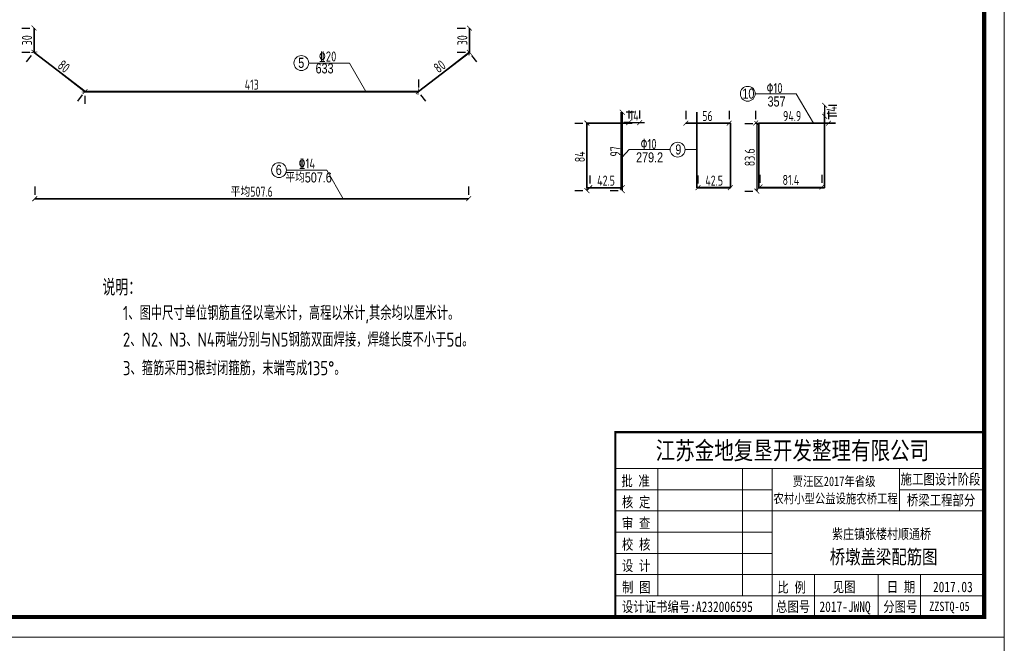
# Model space of a CAD drawing. Header units: inches. Extents: x 112594 to 193184, y 44995 to 116598.
# Tile 94 of 153: x 143524 to 145967, y 97322 to 98867. Entities that reach past the tile are written whole.
import ezdxf

# ---------------------------------------------------------------- set-up
doc = ezdxf.new("R2010")
doc.units = ezdxf.units.IN
doc.header["$MEASUREMENT"] = 0
doc.layers.get('0').update_dxf_attribs({"lineweight": 15})
for name, color, linetype, lineweight in [('0指引线', 4, 'Continuous', 18), ('0文字', 6, 'Continuous', 18), ('0钢筋', 3, 'Continuous', 35), ('BM1', 7, 'Continuous', 15)]:
    doc.layers.add(name, color=color, linetype=linetype, lineweight=lineweight)
for name, color, linetype in [('1', 7, 'Continuous'), ('TK', 7, 'Continuous'), ('配筋2', 2, 'Continuous')]:
    doc.layers.add(name, color=color, linetype=linetype)
doc.styles.add('hz-e', font='hztxt_e.shx', dxfattribs={"width": 0.75, "bigfont": 'hztxt.shx'})
doc.styles.add('HZTXT', font='tssdeng.shx', dxfattribs={"width": 0.75, "bigfont": 'hztxt.shx'})
doc.styles.add('TSSD_Dimension', font='Tssdeng.shx', dxfattribs={"width": 0.7, "bigfont": 'hztxt.shx'})
doc.styles.add('图框', font='SIMFANG.TTF', dxfattribs={"width": 0.8, "height": 4})
doc.dimstyles.new('3', dxfattribs={"dimtxt": 25, "dimasz": 12, "dimexe": 10, "dimexo": 30, "dimgap": 5, "dimtad": 1, "dimdec": 0, "dimzin": 0, "dimdsep": 46, "dimtxsty": 'HZTXT', "dimblk": 'ARCHTICK', "dimcen": 0, "dimclrt": 7, "dimazin": 2, "dimtfac": 1, "dimtdec": 0, "dimtix": 1, "dimtmove": 2, "dimatfit": 3, "dimfxl": 250, "dimtolj": 1, "dimtzin": 0, "dimarcsym": 0})

# ---------------------------------------------------------------- blocks, each defined once
blk = doc.blocks.new('_ArchTick')
at = {"color": 0, "linetype": 'ByBlock', "const_width": 0.15}
blk.add_lwpolyline([(-0.5, -0.5), (0.5, 0.5)], dxfattribs=at)
blk = doc.blocks.new('*D1116')
at = {"color": 0, "lineweight": -2}
for p, q in [((143529.9, 98846.6), (143549.9, 98846.6)), ((143559.9, 98846.6), (143559.9, 98786.6)), ((143529.9, 98786.6), (143549.9, 98786.6))]:
    blk.add_line(p, q, dxfattribs=at)
at = {"color": 0, "lineweight": -2, "xscale": 12, "yscale": 12, "zscale": 12}
for p, rotation in [((143559.9, 98846.6), 90), ((143559.9, 98786.6), 270)]:
    blk.add_blockref('_ArchTick', p, dxfattribs=dict(at, rotation=rotation))
at = {"color": 7, "insert": (143542.4, 98816.6), "char_height": 25, "attachment_point": 5, "rotation": 90, "style": 'HZTXT'}
blk.add_mtext('\\A1;30', dxfattribs=at)
blk = doc.blocks.new('*D1117')
at = {"color": 0, "lineweight": -2}
for p, q in [((143541.6, 98762.8), (143553.8, 98778.7)), ((143559.9, 98786.6), (143686.6, 98689.1)), ((143668.3, 98665.4), (143680.5, 98681.2))]:
    blk.add_line(p, q, dxfattribs=at)
at = {"color": 0, "lineweight": -2, "xscale": 12, "yscale": 12, "zscale": 12}
for p, rotation in [((143559.9, 98786.6), 142.4314079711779), ((143686.6, 98689.1), 322.4314079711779)]:
    blk.add_blockref('_ArchTick', p, dxfattribs=dict(at, rotation=rotation))
at = {"color": 7, "insert": (143633.9, 98751.7), "char_height": 25, "attachment_point": 5, "rotation": 322.4314, "style": 'HZTXT'}
blk.add_mtext('\\A1;80', dxfattribs=at)
blk = doc.blocks.new('*D1118')
at = {"color": 0, "lineweight": -2}
for p, q in [((144513.2, 98719.1), (144513.2, 98699.1)), ((143686.6, 98689.1), (144513.2, 98689.1)), ((143686.6, 98659.1), (143686.6, 98679.1))]:
    blk.add_line(p, q, dxfattribs=at)
at = {"color": 0, "lineweight": -2, "xscale": 12, "yscale": 12, "zscale": 12, "rotation": 180}
blk.add_blockref('_ArchTick', (143686.6, 98689.1), dxfattribs=at)
at = {"color": 0, "lineweight": -2, "xscale": 12, "yscale": 12, "zscale": 12}
blk.add_blockref('_ArchTick', (144513.2, 98689.1), dxfattribs=at)
at = {"color": 7, "insert": (144099.9, 98706.6), "char_height": 25, "attachment_point": 5, "style": 'HZTXT'}
blk.add_mtext('\\A1;413', dxfattribs=at)
blk = doc.blocks.new('*D1119')
at = {"color": 0, "lineweight": -2}
for p, q in [((144609.9, 98846.6), (144629.9, 98846.6)), ((144639.9, 98846.6), (144639.9, 98786.6)), ((144609.9, 98786.6), (144629.9, 98786.6))]:
    blk.add_line(p, q, dxfattribs=at)
at = {"color": 0, "lineweight": -2, "xscale": 12, "yscale": 12, "zscale": 12}
for p, rotation in [((144639.9, 98846.6), 90), ((144639.9, 98786.6), 270)]:
    blk.add_blockref('_ArchTick', p, dxfattribs=dict(at, rotation=rotation))
at = {"color": 7, "insert": (144622.4, 98816.6), "char_height": 25, "attachment_point": 5, "rotation": 90, "style": 'HZTXT'}
blk.add_mtext('\\A1;30', dxfattribs=at)
blk = doc.blocks.new('*D1120')
at = {"color": 0, "lineweight": -2}
for p, q in [((144639.9, 98786.6), (144513.2, 98689.1)), ((144658.2, 98762.8), (144646, 98778.7)), ((144531.5, 98665.4), (144519.3, 98681.2))]:
    blk.add_line(p, q, dxfattribs=at)
at = {"color": 0, "lineweight": -2, "xscale": 12, "yscale": 12, "zscale": 12}
for p, rotation in [((144639.9, 98786.6), 37.56859202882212), ((144513.2, 98689.1), 217.5685920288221)]:
    blk.add_blockref('_ArchTick', p, dxfattribs=dict(at, rotation=rotation))
at = {"color": 7, "insert": (144565.9, 98751.7), "char_height": 25, "attachment_point": 5, "rotation": 37.5686, "style": 'HZTXT'}
blk.add_mtext('\\A1;80', dxfattribs=at)
blk = doc.blocks.new('*D1121')
at = {"color": 0, "lineweight": -2}
for p, q in [((143561.8, 98453.8), (143561.8, 98433.8)), ((144638, 98453.8), (144638, 98433.8)), ((143561.8, 98423.8), (144638, 98423.8))]:
    blk.add_line(p, q, dxfattribs=at)
at = {"color": 0, "lineweight": -2, "xscale": 12, "yscale": 12, "zscale": 12, "rotation": 180}
blk.add_blockref('_ArchTick', (143561.8, 98423.8), dxfattribs=at)
at = {"color": 0, "lineweight": -2, "xscale": 12, "yscale": 12, "zscale": 12}
blk.add_blockref('_ArchTick', (144638, 98423.8), dxfattribs=at)
at = {"color": 7, "insert": (144099.9, 98441.3), "char_height": 25, "attachment_point": 5, "style": 'HZTXT'}
blk.add_mtext('\\A1;平均507.6', dxfattribs=at)
blk = doc.blocks.new('*D1162')
at = {"color": 0, "lineweight": -2}
for p, q in [((144901.4, 98611.2), (144921.4, 98611.2)), ((144931.4, 98611.2), (144931.4, 98444)), ((144901.4, 98444), (144921.4, 98444))]:
    blk.add_line(p, q, dxfattribs=at)
at = {"color": 0, "lineweight": -2, "xscale": 12, "yscale": 12, "zscale": 12}
for p, rotation in [((144931.4, 98611.2), 90), ((144931.4, 98444), 270)]:
    blk.add_blockref('_ArchTick', p, dxfattribs=dict(at, rotation=rotation))
at = {"color": 7, "insert": (144913.9, 98527.6), "char_height": 25, "attachment_point": 5, "rotation": 90, "style": 'HZTXT'}
blk.add_mtext('\\A1;84', dxfattribs=at)
blk = doc.blocks.new('*D1163')
at = {"color": 0, "lineweight": -2}
for p, q in [((144938.5, 98481.1), (144938.5, 98461.1)), ((145019.1, 98481.1), (145019.1, 98461.1)), ((144938.5, 98451.1), (145019.1, 98451.1))]:
    blk.add_line(p, q, dxfattribs=at)
at = {"color": 0, "lineweight": -2, "xscale": 12, "yscale": 12, "zscale": 12, "rotation": 180}
blk.add_blockref('_ArchTick', (144938.5, 98451.1), dxfattribs=at)
at = {"color": 0, "lineweight": -2, "xscale": 12, "yscale": 12, "zscale": 12}
blk.add_blockref('_ArchTick', (145019.1, 98451.1), dxfattribs=at)
at = {"color": 7, "insert": (144978.8, 98468.6), "char_height": 25, "attachment_point": 5, "style": 'HZTXT'}
blk.add_mtext('\\A1;42.5', dxfattribs=at)
blk = doc.blocks.new('*D1164')
at = {"color": 0, "lineweight": -2}
for p, q in [((145035.1, 98642.4), (145035.1, 98622.4)), ((145062.1, 98642.4), (145062.1, 98622.4)), ((145035.1, 98612.4), (145023.1, 98612.4)), ((145035.1, 98612.4), (145062.1, 98612.4)), ((145062.1, 98612.4), (145074.1, 98612.4))]:
    blk.add_line(p, q, dxfattribs=at)
at = {"color": 0, "lineweight": -2, "xscale": 12, "yscale": 12, "zscale": 12}
blk.add_blockref('_ArchTick', (145035.1, 98612.4), dxfattribs=at)
at = {"color": 0, "lineweight": -2, "xscale": 12, "yscale": 12, "zscale": 12, "rotation": 180}
blk.add_blockref('_ArchTick', (145062.1, 98612.4), dxfattribs=at)
at = {"color": 7, "insert": (145048.6, 98629.9), "char_height": 25, "attachment_point": 5, "style": 'HZTXT'}
blk.add_mtext('\\A1;14', dxfattribs=at)
blk = doc.blocks.new('*D1165')
at = {"color": 0, "lineweight": -2}
for p, q in [((145019.1, 98638.2), (145019.1, 98444)), ((145049.1, 98638.2), (145029.1, 98638.2)), ((144989.1, 98444), (145009.1, 98444))]:
    blk.add_line(p, q, dxfattribs=at)
at = {"color": 0, "lineweight": -2, "xscale": 12, "yscale": 12, "zscale": 12}
for p, rotation in [((145019.1, 98638.2), 90), ((145019.1, 98444), 270)]:
    blk.add_blockref('_ArchTick', p, dxfattribs=dict(at, rotation=rotation))
at = {"color": 7, "insert": (145001.6, 98541.1), "char_height": 25, "attachment_point": 5, "rotation": 90, "style": 'HZTXT'}
blk.add_mtext('\\A1;97', dxfattribs=at)
blk = doc.blocks.new('*D1166')
at = {"color": 0, "lineweight": -2}
for p, q in [((145360.4, 98482.8), (145360.4, 98462.8)), ((145514.2, 98482.8), (145514.2, 98462.8)), ((145360.4, 98452.8), (145514.2, 98452.8))]:
    blk.add_line(p, q, dxfattribs=at)
at = {"color": 0, "lineweight": -2, "xscale": 12, "yscale": 12, "zscale": 12, "rotation": 180}
blk.add_blockref('_ArchTick', (145360.4, 98452.8), dxfattribs=at)
at = {"color": 0, "lineweight": -2, "xscale": 12, "yscale": 12, "zscale": 12}
blk.add_blockref('_ArchTick', (145514.2, 98452.8), dxfattribs=at)
at = {"color": 7, "insert": (145437.3, 98470.3), "char_height": 25, "attachment_point": 5, "style": 'HZTXT'}
blk.add_mtext('\\A1;81.4', dxfattribs=at)
blk = doc.blocks.new('*D1167')
at = {"color": 0, "lineweight": -2}
for p, q in [((145322.9, 98610), (145342.9, 98610)), ((145352.9, 98610), (145352.9, 98442.8)), ((145322.9, 98442.8), (145342.9, 98442.8))]:
    blk.add_line(p, q, dxfattribs=at)
at = {"color": 0, "lineweight": -2, "xscale": 12, "yscale": 12, "zscale": 12}
for p, rotation in [((145352.9, 98610), 90), ((145352.9, 98442.8), 270)]:
    blk.add_blockref('_ArchTick', p, dxfattribs=dict(at, rotation=rotation))
at = {"color": 7, "insert": (145335.4, 98526.4), "char_height": 25, "attachment_point": 5, "rotation": 90, "style": 'HZTXT'}
blk.add_mtext('\\A1;83.6', dxfattribs=at)
blk = doc.blocks.new('*D1168')
at = {"color": 0, "lineweight": -2}
for p, q in [((145521, 98655.1), (145521, 98628.1)), ((145551, 98655.1), (145531, 98655.1)), ((145551, 98628.1), (145531, 98628.1))]:
    blk.add_line(p, q, dxfattribs=at)
at = {"color": 0, "lineweight": -2, "xscale": 12, "yscale": 12, "zscale": 12}
for p, rotation in [((145521, 98655.1), 90), ((145521, 98628.1), 270)]:
    blk.add_blockref('_ArchTick', p, dxfattribs=dict(at, rotation=rotation))
at = {"color": 7, "insert": (145538.5, 98641.6), "char_height": 25, "attachment_point": 5, "rotation": 90, "style": 'HZTXT'}
blk.add_mtext('\\A1;14', dxfattribs=at)
blk = doc.blocks.new('*D1169')
at = {"color": 0, "lineweight": -2}
for p, q in [((145349.8, 98641.2), (145349.8, 98621.2)), ((145530.7, 98641.2), (145530.7, 98621.2)), ((145349.8, 98611.2), (145530.7, 98611.2))]:
    blk.add_line(p, q, dxfattribs=at)
at = {"color": 0, "lineweight": -2, "xscale": 12, "yscale": 12, "zscale": 12, "rotation": 180}
blk.add_blockref('_ArchTick', (145349.8, 98611.2), dxfattribs=at)
at = {"color": 0, "lineweight": -2, "xscale": 12, "yscale": 12, "zscale": 12}
blk.add_blockref('_ArchTick', (145530.7, 98611.2), dxfattribs=at)
at = {"color": 7, "insert": (145440.3, 98628.7), "char_height": 25, "attachment_point": 5, "style": 'HZTXT'}
blk.add_mtext('\\A1;94.9', dxfattribs=at)
blk = doc.blocks.new('*D1170')
at = {"color": 0, "lineweight": -2}
for p, q in [((145206.7, 98481.2), (145206.7, 98461.2)), ((145287.3, 98481.2), (145287.3, 98461.2)), ((145287.3, 98451.2), (145206.7, 98451.2))]:
    blk.add_line(p, q, dxfattribs=at)
at = {"color": 0, "lineweight": -2, "xscale": 12, "yscale": 12, "zscale": 12, "rotation": 180}
blk.add_blockref('_ArchTick', (145206.7, 98451.2), dxfattribs=at)
at = {"color": 0, "lineweight": -2, "xscale": 12, "yscale": 12, "zscale": 12}
blk.add_blockref('_ArchTick', (145287.3, 98451.2), dxfattribs=at)
at = {"color": 7, "insert": (145247, 98468.7), "char_height": 25, "attachment_point": 5, "style": 'HZTXT'}
blk.add_mtext('\\A1;42.5', dxfattribs=at)
blk = doc.blocks.new('*D1171')
at = {"color": 0, "lineweight": -2}
for p, q in [((145176.6, 98641.2), (145176.6, 98621.2)), ((145284.2, 98641.2), (145284.2, 98621.2)), ((145284.2, 98611.2), (145176.6, 98611.2))]:
    blk.add_line(p, q, dxfattribs=at)
at = {"color": 0, "lineweight": -2, "xscale": 12, "yscale": 12, "zscale": 12, "rotation": 180}
blk.add_blockref('_ArchTick', (145176.6, 98611.2), dxfattribs=at)
at = {"color": 0, "lineweight": -2, "xscale": 12, "yscale": 12, "zscale": 12}
blk.add_blockref('_ArchTick', (145284.2, 98611.2), dxfattribs=at)
at = {"color": 7, "insert": (145230.4, 98628.7), "char_height": 25, "attachment_point": 5, "style": 'HZTXT'}
blk.add_mtext('\\A1;56', dxfattribs=at)

msp = doc.modelspace()

# ---------------------------------------------------------------- linework, layer by layer
at = {"layer": '0指引线'}
for p, q in [((144241.54027, 98759.93476), (144342.16484, 98759.93476)), ((144342.16484, 98759.93476), (144382.60759, 98689.13573)), ((145450.43058, 98683.89638), (145348.76059, 98683.89638)), ((145450.43058, 98683.89638), (145493.79238, 98611.17017)), ((145036.18488, 98545.39306), (145019.09028, 98526.97282)), ((145137.85487, 98545.39306), (145036.18488, 98545.39306)), ((145174.70531, 98545.39306), (145203.62593, 98545.39306)), ((144185.88698, 98494.63166), (144286.51154, 98494.63166)), ((144286.51154, 98494.63166), (144326.9543, 98423.83264))]:
    msp.add_line(p, q, dxfattribs=at)
for centre in [(144223.11505, 98759.93476), (145330.33536, 98683.89638), (145156.28009, 98545.39306), (144167.46176, 98494.63166)]:
    msp.add_circle(centre, 18.42522, dxfattribs=at)
at = {"layer": '0钢筋'}
for p, q in [((143559.876, 98846.58301), (143559.876, 98786.58301)), ((144639.876, 98846.58301), (144639.876, 98786.58301)), ((143559.876, 98786.58301), (143686.55747, 98689.13573)), ((144639.876, 98786.58301), (144513.19454, 98689.13573)), ((143686.55747, 98689.13573), (144513.19454, 98689.13573)), ((145016.55815, 98638.17017), (145016.55815, 98451.17017)), ((145203.62593, 98638.17017), (145203.62593, 98451.17017)), ((145520.97202, 98638.17017), (145520.97202, 98451.17017)), ((144931.38493, 98611.17017), (145043.55815, 98611.17017)), ((144931.38493, 98451.17017), (144931.38493, 98611.17017)), ((145176.62593, 98611.17017), (145287.28918, 98611.17017)), ((145287.28918, 98451.17017), (145287.28918, 98611.17017)), ((145358.17839, 98611.17017), (145547.97202, 98611.17017)), ((145358.17839, 98611.17017), (145358.17839, 98451.17017)), ((145016.55815, 98451.17017), (144931.38493, 98451.17017)), ((145287.28918, 98451.17017), (145203.62593, 98451.17017)), ((145520.97202, 98451.17017), (145358.17839, 98451.17017)), ((143561.75747, 98423.83264), (144637.99454, 98423.83264))]:
    msp.add_line(p, q, dxfattribs=at)
at = {"layer": 'BM1', "linetype": 'Continuous'}
for p, q in [((145966.66888, 100337.35597), (145966.66888, 97337.0529)), ((145966.66888, 97337.0529), (141723.84056, 97337.0529)), ((145966.66888, 97337.0529), (145966.66888, 94336.74984))]:
    msp.add_line(p, q, dxfattribs=at)
at = {"layer": 'BM1', "color": 0, "linetype": 'Continuous'}
for p, q in [((145966.66888, 100307.04987), (145966.66888, 97337.0529)), ((145966.66888, 100307.04987), (145966.66888, 97337.0529)), ((145966.66888, 100307.04987), (145966.66888, 97337.0529)), ((145966.66888, 100307.04987), (145966.66888, 97337.0529)), ((145966.66888, 100307.04987), (145966.66888, 97337.0529)), ((145002.02939, 97845.12104), (145916.67399, 97845.12104)), ((145002.02939, 97845.12104), (145002.02939, 97387.0478)), ((145002.02939, 97387.0478), (145002.02939, 97845.12104)), ((145002.02939, 97755.00827), (145916.67399, 97755.00827)), ((145107.16095, 97439.61358), (145107.16095, 97755.00827)), ((145317.42408, 97755.00827), (145317.42408, 97439.61358)), ((145391.01617, 97755.00827), (145391.01617, 97387.0478)), ((145706.41086, 97649.87671), (145706.41086, 97755.00827)), ((145002.02939, 97702.44249), (145391.01617, 97702.44249)), ((145706.41086, 97702.44249), (145916.67399, 97702.44249)), ((145002.02939, 97649.87671), (145916.67399, 97649.87671)), ((145002.02939, 97597.31093), (145391.01617, 97597.31093)), ((145002.02939, 97544.74515), (145391.01617, 97544.74515)), ((145002.02939, 97492.17937), (145916.67399, 97492.17937)), ((145496.14773, 97492.17937), (145496.14773, 97387.0478)), ((145653.84508, 97492.17937), (145653.84508, 97387.0478)), ((145758.97664, 97492.17937), (145758.97664, 97439.61358)), ((145758.97664, 97387.0478), (145758.97664, 97492.17937)), ((145002.02939, 97439.61358), (145916.67399, 97439.61358))]:
    msp.add_line(p, q, dxfattribs=at)
at = {"layer": 'BM1', "color": 0, "linetype": 'Continuous', "const_width": 9.99898}
msp.add_lwpolyline([(141891.68466, 97387.0478), (141891.68466, 100257.05497), (145916.67399, 100257.05497), (145916.67399, 97387.0478)], close=True, dxfattribs=at)
at = {"layer": 'BM1', "color": 0, "linetype": 'Continuous', "const_width": 5.25658}
msp.add_lwpolyline([(145916.67399, 97845.12104), (145002.02939, 97845.12104), (145002.02939, 97387.0478)], dxfattribs=at)

# ---------------------------------------------------------------- texts
at = {"style": 'TSSD_Dimension', "width": 0.8}
msp.add_text('%%13010', height=25, rotation=0.00001699, dxfattribs=at).set_placement((145376.96324, 98685.42139))
at = {"style": 'HZTXT', "width": 0.8}
for s, height, p in [('说明：', 40, (143729.5036, 98183.79671)), ('1、图中尺寸单位钢筋直径以毫米计，高程以米计,其余均以厘米计。', 35, (143780.3787, 98123.02841)), ('2、N2、N3、N4两端分别与N5钢筋双面焊接，焊缝长度不小于5d。', 35, (143780.3787, 98057.03365)), ('3、箍筋采用3根封闭箍筋，末端弯成135%%D。', 35, (143780.3787, 97986.29532))]:
    msp.add_text(s, height=height, dxfattribs=at).set_placement(p)
at = {"layer": '0文字', "color": 2, "style": 'hz-e', "width": 0.8}
for s, p in [('5', (144215.21236, 98748.06044)), ('633', (144258.33359, 98734.32783)), ('10', (145316.99375, 98671.86866)), ('357', (145379.46571, 98652.27482)), ('9', (145150.69191, 98533.36533)), ('279.2', (145053.29517, 98513.77149)), ('6', (144159.55906, 98482.75734)), ('平均507.6', (144183.59262, 98464.01323))]:
    msp.add_text(s, height=25, dxfattribs=at).set_placement(p)
at = {"layer": '1', "color": 7, "linetype": 'Continuous', "style": '图框', "width": 0.8}
for s, height, p in [('江苏金地复垦开发整理有限公司 ', 44.4121037, (145101.83696, 97777.60806)), ('批 准', 25.907061, (145016.74884, 97711.34092)), ('贾汪区2017年省级', 23.551873, (145441.72918, 97711.67526)), ('农村小型公益设施农桥工程', 23.5518732, (145394.00664, 97669.06741)), ('核 定', 25.907061, (145018.07168, 97659.04705)), ('审 查', 25.907061, (145018.07168, 97606.48127)), ('校 核', 25.907061, (145018.07168, 97553.91549)), ('设 计', 25.907061, (145018.07168, 97501.34971)), ('制 图', 25.907061, (145018.41265, 97448.05635)), ('比 例', 25.907061, (145403.83298, 97447.77846)), ('见图', 25.907061, (145541.15365, 97448.70065)), ('日 期', 25.907061, (145675.14413, 97448.70065)), ('2017.03', 25.907061, (145789.73546, 97448.70065)), ('设计证书编号:A232006595 ', 25.9070605, (145018.08829, 97399.57758)), ('总图号', 25.907061, (145400.42843, 97399.73099)), ('2017-JWNQ', 25.907061, (145508.17665, 97399.73099)), ('分图号', 25.907061, (145666.43473, 97399.73099))]:
    msp.add_text(s, height=height, dxfattribs=at).set_placement(p)
at = {"layer": '1', "color": 7, "linetype": 'Continuous', "char_height": 25.907061, "width": 215.1817481, "attachment_point": 5, "style": '图框'}
for s, insert in [('施工图设计阶段', (145808.41392, 97727.1917)), ('桥梁工程部分', (145809.93283, 97675.10321))]:
    msp.add_mtext(s, dxfattribs=dict(at, insert=insert))
at = {"layer": 'BM1', "color": 0, "linetype": 'Continuous', "style": '图框', "width": 0.8}
msp.add_text('ZZSTQ-05', height=23, dxfattribs=at).set_placement((145780.54041, 97401.95249))
at = {"layer": 'TK', "lineweight": 0, "style": '图框', "width": 0.8}
for s, height, p in [('紫庄镇张楼村顺通桥', 24.993844, (145539.34924, 97580.32282)), ('桥墩盖梁配筋图', 34.991381, (145533.65053, 97518.66727))]:
    msp.add_text(s, height=height, dxfattribs=at).set_placement(p)
at = {"layer": '配筋2', "color": 2, "style": 'TSSD_Dimension', "width": 0.8}
for s, p in [('%%13220', (144266.64805, 98763.82248)), ('%%13010', (145064.38753, 98546.91807)), ('%%13214', (144216.29279, 98498.51939))]:
    msp.add_text(s, height=25, rotation=0.00001699, dxfattribs=at).set_placement(p)

# ---------------------------------------------------------------- dimensions: what is measured, and where the dimension line sits
for p1, p2, picture, middle in [((143559.876, 98846.58301), (143559.876, 98786.58301), '*D1116', (143542.376, 98816.58301)), ((144639.876, 98846.58301), (144639.876, 98786.58301), '*D1119', (144622.376, 98816.58301)), ((144639.876, 98786.58301), (144513.19454, 98689.13573), '*D1120', (144565.86533, 98751.73029)), ((143559.876, 98786.58301), (143686.55747, 98689.13573), '*D1117', (143633.88667, 98751.73029)), ((143686.55747, 98689.13573), (144513.19454, 98689.13573), '*D1118', (144099.876, 98706.63573)), ((145019.09028, 98638.17017), (145019.09028, 98443.97546), '*D1165', (145001.59028, 98541.07282)), ((144931.38493, 98611.17017), (144931.38493, 98443.97546), '*D1162', (144913.88493, 98527.57282))]:
    dim = msp.add_aligned_dim(p1=p1, p2=p2, distance=0, dimstyle='3', override={"dimlfac": 0.5})
    dim.commit()
    dim.dimension.update_dxf_attribs({"geometry": picture, "text_midpoint": middle})
dim = msp.add_linear_dim(base=(145062.0897949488, 98612.3701733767), p1=(145035.0897949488, 98612.3701733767), p2=(145062.0897949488, 98612.3701733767), dimstyle='3', override={"dimlfac": 0.5})
dim.commit()
dim.dimension.update_dxf_attribs({"geometry": '*D1164', "text_midpoint": (145048.5897949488, 98629.8701733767)})
for p1, p2, text, picture, middle in [((145284.1782, 98611.17017), (145176.62593, 98611.17017), '56', '*D1171', (145230.40206, 98628.67017)), ((145349.84005, 98611.17017), (145530.6928, 98611.17017), '94.9', '*D1169', (145440.26643, 98628.67017)), ((145352.86848, 98609.97017), (145352.86848, 98442.77546), '83.6', '*D1167', (145335.36848, 98526.37282)), ((144938.53801, 98451.13321), (145019.09028, 98451.13321), '42.5', '*D1163', (144978.81414, 98468.63321)), ((145287.28918, 98451.17017), (145206.73691, 98451.17017), '42.5', '*D1170', (145247.01304, 98468.67017)), ((145360.35636, 98452.84812), (145514.2091, 98452.84812), '81.4', '*D1166', (145437.28273, 98470.34812))]:
    dim = msp.add_aligned_dim(p1=p1, p2=p2, distance=0, text=text, dimstyle='3', override={"dimlfac": 0.5})
    dim.commit()
    dim.dimension.update_dxf_attribs({"geometry": picture, "text_midpoint": middle})
dim = msp.add_linear_dim(base=(145520.9720158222, 98628.141558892), p1=(145520.9720158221, 98655.141558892), p2=(145520.9720158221, 98628.141558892), angle=270, dimstyle='3', override={"dimlfac": 0.5})
dim.commit()
dim.dimension.update_dxf_attribs({"geometry": '*D1168', "text_midpoint": (145538.4929533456, 98641.6415588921), "dimtype": 161})
dim = msp.add_linear_dim(base=(144637.99454, 98423.83264), p1=(143561.75747, 98423.83264), p2=(144637.99454, 98423.83264), text='平均507.6', dimstyle='3', override={"dimlfac": 0.5})
dim.commit()
dim.dimension.update_dxf_attribs({"geometry": '*D1121', "text_midpoint": (144099.876, 98441.33264)})

doc.saveas('drawing.dxf')
